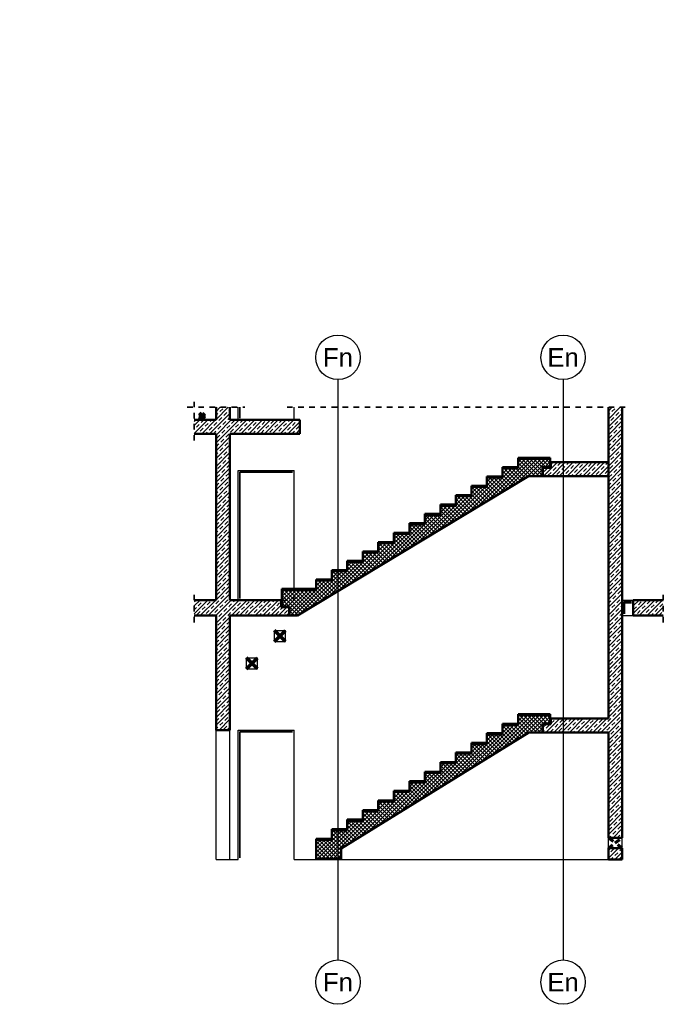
# Model space of a CAD drawing. Header units: millimetres. Extents: x -7.4 to 35.1, y -18.1 to 22.4.
# Tile 30 of 37: x 19.8 to 31.4, y -18.1 to -0.4. Entities that reach past the tile are written whole.
import ezdxf
from ezdxf.enums import TextEntityAlignment as Align

# ---------------------------------------------------------------- set-up
doc = ezdxf.new("R2010")
doc.units = ezdxf.units.MM
doc.linetypes.add('HIDDEN', pattern=[0.375, 0.25, -0.125])
doc.layers.add('Grundebene', color=7, linetype='Continuous', lineweight=20)
doc.styles.add('Arial', font='arial.ttf')
doc.styles.add('Arial Narrow', font='ARIALN.TTF')
doc.dimstyles.new('Radial_Strakon_dimstyle', dxfattribs={"dimtxt": 5.625, "dimasz": 1, "dimexe": 1.25, "dimexo": 0.0625, "dimgap": 1, "dimtad": 0, "dimdec": 5, "dimzin": 12, "dimdsep": 46, "dimtxsty": 'Arial Narrow', "dimblk": 'Arrowhead_Radial_Reverse', "dimsah": 1, "dimcen": 0, "dimse1": 1, "dimse2": 1, "dimclrd": 6, "dimclrt": 3, "dimazin": 0, "dimtfac": 1, "dimtdec": 4, "dimtmove": 0, "dimatfit": 3, "dimldrblk": 'NONE', "dimfxl": 1, "dimtvp": 1, "dimtolj": 1, "dimtzin": 0, "dimlwd": 13, "dimarcsym": 2})
pattern_1 = [(45, (0, 0), (-0.07071068, 0.07071068), [0.075, -0.05]), (45, (-0.03536, 0.03536), (-0.07071068, 0.07071068), [])]
pattern_2 = [(45, (0, 0), (-0.03535534, 0.03535534), []), (135, (0, 0), (-0.03535534, -0.03535534), [])]

# ---------------------------------------------------------------- blocks, each defined once
blk = doc.blocks.new('Arrowhead_Radial_Reverse')
at = {"color": 0, "linetype": 'Continuous', "lineweight": -2}
for p, q in [((0, 0), (-25, 0)), ((0, 0), (-6.2, 1.7)), ((-6.2, -1.7), (0, 0))]:
    blk.add_line(p, q, dxfattribs=at)
blk = doc.blocks.new('*D31')
at = {"color": 6, "linetype": 'Continuous', "lineweight": 13}
blk.add_line((20.268, 2.34), (20.173, 2.024), dxfattribs=at)
at = {"layer": 'Defpoints', "color": 0}
for p in [(20.271, 2.35), (16.539, -10.039)]:
    blk.add_point(p, dxfattribs=at)
at = {"color": 6, "lineweight": 13, "xscale": 0.01, "yscale": 0.01, "zscale": 0.01, "rotation": 73.23244900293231}
blk.add_blockref('Arrowhead_Radial_Reverse', (20.271, 2.35), dxfattribs=at)
at = {"color": 3, "lineweight": 35, "insert": (20.155, 2.164), "char_height": 0.05625, "attachment_point": 5, "rotation": 73.2324, "style": 'Arial Narrow'}
blk.add_mtext('\\A1;R=12.94', dxfattribs=at)
blk = doc.blocks.new('_None')

msp = doc.modelspace()

# ---------------------------------------------------------------- hatches: boundary and pattern name
at = {"layer": 'Grundebene', "lineweight": 13}
h = msp.add_hatch(dxfattribs=at)
h.set_pattern_fill('bB', color=6, scale=0.01, angle=45, style=0, pattern_type=2)
h.set_pattern_definition(pattern_1)
h.paths.add_polyline_path([(23.550443, -7.607645), (23.550443, -7.381131), (23.300443, -7.381131), (23.300443, -7.607645)])
h = msp.add_hatch(dxfattribs=at)
h.set_pattern_fill('bB', color=6, scale=0.01, angle=45, style=0, pattern_type=2)
h.set_pattern_definition(pattern_1)
h.paths.add_polyline_path([(30.627683, -7.607651), (30.627683, -7.381131), (30.377683, -7.381131), (30.377683, -7.607651)])
h = msp.add_hatch(dxfattribs=at)
h.set_pattern_fill('bB', color=6, scale=0.01, angle=45, style=0, pattern_type=2)
h.set_pattern_definition(pattern_1)
h.paths.add_polyline_path([(24.812683, -7.857645), (24.812683, -7.607645), (22.907172, -7.607645), (22.907172, -7.857645)])
h = msp.add_hatch(dxfattribs=at)
h.set_pattern_fill('bB', color=6, scale=0.01, angle=45, style=0, pattern_type=2)
h.set_pattern_definition(pattern_1)
h.paths.add_polyline_path([(30.627783, -7.857645), (30.627783, -7.607645), (30.377783, -7.607645), (30.377783, -7.857645)])
h = msp.add_hatch(dxfattribs=at)
h.set_pattern_fill('bB', color=6, scale=0.01, angle=45, style=0, pattern_type=2)
h.set_pattern_definition(pattern_1)
h.paths.add_polyline_path([(23.550443, -10.857645), (23.550443, -7.857645), (23.300443, -7.857645), (23.300443, -10.857645)])
h = msp.add_hatch(dxfattribs=at)
h.set_pattern_fill('bB', color=6, scale=0.01, angle=45, style=0, pattern_type=2)
h.set_pattern_definition(pattern_1)
h.paths.add_polyline_path([(30.627783, -10.857645), (30.627783, -7.857645), (30.377783, -7.857645), (30.377783, -10.857645)])
h = msp.add_hatch(dxfattribs=at)
h.set_pattern_fill('FT', color=6, scale=0.01, angle=45, style=0, pattern_type=2)
h.set_pattern_definition(pattern_2)
h.paths.add_polyline_path([(29.327683, -8.459619), (29.327683, -8.311619), (28.747683, -8.311619), (28.747683, -8.480619), (28.467683, -8.480619), (28.467683, -8.649619), (28.187683, -8.649619), (28.187683, -8.818619), (27.907683, -8.818619), (27.907683, -8.987619), (27.627683, -8.987619), (27.627683, -9.156619), (27.347683, -9.156619), (27.347683, -9.325619), (27.067683, -9.325619), (27.067683, -9.494619), (26.787683, -9.494619), (26.787683, -9.663619), (26.507683, -9.663619), (26.507683, -9.832619), (26.227683, -9.832619), (26.227683, -10.001619), (25.947683, -10.001619), (25.947683, -10.170619), (25.667683, -10.170619), (25.667683, -10.339619), (25.387683, -10.339619), (25.387683, -10.508619), (25.107683, -10.508619), (25.107683, -10.677619), (24.487683, -10.677619), (24.487683, -10.975619), (24.627683, -10.975619), (24.627683, -11.137619), (24.771297, -11.137619), (28.939818, -8.621619), (29.187683, -8.621619), (29.187683, -8.459619)])
h = msp.add_hatch(dxfattribs=at)
h.set_pattern_fill('bB', color=6, scale=0.01, angle=45, style=0, pattern_type=2)
h.set_pattern_definition(pattern_1)
h.paths.add_polyline_path([(30.377683, -8.621619), (30.377683, -8.371619), (29.337683, -8.371619), (29.337683, -8.471619), (29.197673, -8.471619), (29.197673, -8.621619)])
h = msp.add_hatch(dxfattribs=at)
h.set_pattern_fill('bB', color=6, scale=0.01, angle=45, style=0, pattern_type=2)
h.set_pattern_definition(pattern_1)
h.paths.add_polyline_path([(23.550443, -10.857645), (22.907172, -10.857645), (22.907172, -11.137645), (23.550443, -11.137645)])
h = msp.add_hatch(dxfattribs=at)
h.set_pattern_fill('bB', color=6, scale=0.01, angle=45, style=0, pattern_type=2)
h.set_pattern_definition(pattern_1)
h.paths.add_polyline_path([(24.617683, -11.137645), (24.617683, -10.987645), (24.477683, -10.987645), (24.477683, -10.857645), (23.550443, -10.857645), (23.550443, -11.137645)])
h = msp.add_hatch(dxfattribs=at)
h.set_pattern_fill('bB', color=6, scale=0.01, angle=45, style=0, pattern_type=2)
h.set_pattern_definition(pattern_1)
h.paths.add_polyline_path([(30.627783, -11.137645), (30.627783, -10.857645), (30.377783, -10.857645), (30.377783, -11.137645)])
h = msp.add_hatch(dxfattribs=at)
h.set_pattern_fill('bB', color=6, scale=0.01, angle=45, style=0, pattern_type=2)
h.set_pattern_definition(pattern_1)
h.paths.add_polyline_path([(31.36761, -11.137645), (31.36761, -10.857645), (30.827736, -10.857645), (30.827736, -11.137645)])
h = msp.add_hatch(dxfattribs=at)
h.set_pattern_fill('bB', color=6, scale=0.01, angle=45, style=0, pattern_type=2)
h.set_pattern_definition(pattern_1)
h.paths.add_polyline_path([(23.550443, -13.202652), (23.550443, -11.137645), (23.300443, -11.137645), (23.300443, -13.202652)])
h = msp.add_hatch(dxfattribs=at)
h.set_pattern_fill('bB', color=6, scale=0.01, angle=45, style=0, pattern_type=2)
h.set_pattern_definition(pattern_1)
h.paths.add_polyline_path([(30.627683, -15.144051), (30.627683, -11.137645), (30.377683, -11.137645), (30.377683, -15.144051)])
h = msp.add_hatch(dxfattribs=at)
h.set_pattern_fill('FT', color=6, scale=0.01, angle=45, style=0, pattern_type=2)
h.set_pattern_definition(pattern_2)
h.paths.add_polyline_path([(29.327683, -13.083651), (29.327683, -12.935651), (28.747683, -12.935651), (28.747683, -13.108651), (28.467683, -13.108651), (28.467683, -13.281651), (28.187683, -13.281651), (28.187683, -13.454651), (27.907683, -13.454651), (27.907683, -13.627651), (27.627683, -13.627651), (27.627683, -13.800651), (27.347683, -13.800651), (27.347683, -13.973651), (27.067683, -13.973651), (27.067683, -14.146651), (26.787683, -14.146651), (26.787683, -14.319651), (26.507683, -14.319651), (26.507683, -14.492651), (26.227683, -14.492651), (26.227683, -14.665651), (25.947683, -14.665651), (25.947683, -14.838651), (25.667683, -14.838651), (25.667683, -15.011651), (25.387683, -15.011651), (25.387683, -15.184651), (25.107683, -15.184651), (25.107683, -15.527651), (25.557683, -15.527651), (25.557683, -15.33822), (28.9445, -13.245651), (29.187683, -13.245651), (29.187683, -13.083651)])
h = msp.add_hatch(dxfattribs=at)
h.set_pattern_fill('bB', color=6, scale=0.01, angle=45, style=0, pattern_type=2)
h.set_pattern_definition(pattern_1)
h.paths.add_polyline_path([(30.377683, -12.995619), (29.337683, -12.995619), (29.337683, -13.095619), (29.197673, -13.095619), (29.197673, -13.245619), (30.377683, -13.245619)])
h = msp.add_hatch(dxfattribs=at)
h.set_pattern_fill('bB', color=6, scale=0.01, angle=45, style=0, pattern_type=2)
h.set_pattern_definition(pattern_1)
h.paths.add_polyline_path([(30.627683, -15.537645), (30.627683, -15.331251), (30.377683, -15.331251), (30.377683, -15.537651)])

# ---------------------------------------------------------------- linework, layer by layer
at = {"color": 3, "linetype": 'Continuous', "lineweight": 25}
for p, q in [((25.500443, -6.881131), (25.500443, -17.34881)), ((29.560443, -6.881131), (29.560443, -17.34881))]:
    msp.add_line(p, q, dxfattribs=at)
at = {"color": 2, "linetype": 'HIDDEN', "lineweight": 35, "ltscale": 0.25}
for p, q in [((22.907172, -7.982645), (22.907172, -7.256131)), ((22.782172, -7.381131), (23.823095, -7.381131)), ((24.583095, -7.381131), (30.752683, -7.381131)), ((22.907172, -11.262645), (22.907172, -10.732645)), ((31.36761, -11.262645), (31.36761, -10.732645))]:
    msp.add_line(p, q, dxfattribs=at)
at = {"color": 4, "linetype": 'Continuous', "lineweight": 50}
for p, q in [((23.300443, -7.607645), (23.300443, -7.381131)), ((23.550443, -7.607645), (23.550443, -7.381131)), ((30.377683, -7.607651), (30.377683, -7.381131)), ((30.627683, -7.607651), (30.627683, -7.381131)), ((22.907172, -7.607645), (23.300443, -7.607645)), ((23.550443, -7.607645), (24.812683, -7.607645)), ((24.812683, -7.857645), (24.812683, -7.607645)), ((30.377683, -7.607645), (30.377783, -7.607645)), ((30.377783, -7.857645), (30.377783, -7.607645)), ((30.627683, -7.607645), (30.627783, -7.607645)), ((30.627783, -7.857645), (30.627783, -7.607645)), ((22.907172, -7.857645), (23.300443, -7.857645)), ((23.300443, -10.857645), (23.300443, -7.857645)), ((23.550443, -7.857645), (24.812683, -7.857645)), ((23.550443, -10.857645), (23.550443, -7.857645)), ((30.377783, -10.857645), (30.377783, -7.857645)), ((30.627783, -10.857645), (30.627783, -7.857645)), ((29.197673, -8.621619), (29.197673, -8.471619)), ((29.197683, -8.471619), (29.337683, -8.471619)), ((29.337683, -8.371619), (30.377683, -8.371619)), ((29.337683, -8.471619), (29.337683, -8.371619)), ((30.377683, -8.621619), (30.377683, -8.371619)), ((29.197683, -8.621619), (30.377683, -8.621619)), ((22.907172, -10.857645), (23.300443, -10.857645)), ((23.550443, -10.857645), (24.477683, -10.857645)), ((24.477683, -10.987645), (24.477683, -10.857645)), ((24.477683, -10.987645), (24.617683, -10.987645)), ((24.617683, -11.137645), (24.617683, -10.987645)), ((30.377783, -11.137645), (30.377783, -10.857645)), ((30.627783, -11.137645), (30.627783, -10.857645)), ((30.827736, -10.857645), (31.36761, -10.857645)), ((30.827736, -11.137645), (30.827736, -10.857645)), ((22.907172, -11.137619), (23.300446, -11.137619)), ((23.300443, -13.202652), (23.300443, -11.137645)), ((23.550443, -11.137619), (24.617683, -11.137619)), ((23.550443, -13.202652), (23.550443, -11.137645)), ((30.377683, -11.137619), (30.377783, -11.137619)), ((30.377683, -12.995619), (30.377683, -11.137645)), ((30.627683, -11.137619), (30.627783, -11.137619)), ((30.627683, -15.144051), (30.627683, -11.137645)), ((30.827736, -11.137619), (31.36761, -11.137619)), ((29.197673, -13.095619), (29.337683, -13.095619)), ((29.197673, -13.245619), (29.197673, -13.095619)), ((29.337683, -12.995619), (30.377683, -12.995619)), ((29.337683, -13.095619), (29.337683, -12.995619)), ((23.300446, -13.202651), (23.550446, -13.202651)), ((29.197673, -13.245619), (30.377683, -13.245619)), ((30.377683, -15.144051), (30.377683, -13.245619)), ((30.377683, -15.144051), (30.627683, -15.144051)), ((30.377683, -15.331251), (30.627683, -15.331251)), ((30.377683, -15.537651), (30.377683, -15.331251)), ((30.627683, -15.537645), (30.627683, -15.331251)), ((30.377683, -15.537645), (30.627683, -15.537645))]:
    msp.add_line(p, q, dxfattribs=at)
at = {"color": 3, "linetype": 'HIDDEN', "lineweight": 25, "ltscale": 0.25}
for p, q in [((24.708073, -10.857645), (24.708073, -10.657619)), ((24.487683, -10.857645), (24.708073, -10.857645))]:
    msp.add_line(p, q, dxfattribs=at)
at = {"color": 3, "linetype": 'Continuous', "lineweight": 25}
for centre in [(25.500443, -6.481131), (29.560443, -6.481131), (25.500443, -17.74881), (29.560443, -17.74881)]:
    msp.add_circle(centre, 0.4, dxfattribs=at)
at = {"color": 9, "linetype": 'Continuous', "lineweight": 0}
for centre in [(22.907172, -11.137645), (31.36761, -11.137645)]:
    msp.add_circle(centre, 0.00111, dxfattribs=at)
at = {"layer": 'Grundebene', "color": 3, "linetype": 'Continuous', "lineweight": 25}
for p, q in [((23.698073, -7.607651), (23.698073, -7.381131)), ((24.708073, -7.607651), (24.708073, -7.381131)), ((23.698073, -8.522645), (24.708073, -8.522645)), ((23.698073, -10.857645), (23.698073, -8.522645)), ((24.708073, -10.657619), (24.708073, -8.522645)), ((24.477683, -10.857645), (24.487683, -10.857645)), ((30.627783, -10.857645), (30.827736, -10.857645)), ((30.627783, -11.137619), (30.827736, -11.137619)), ((24.353226, -11.407651), (24.553226, -11.407651)), ((24.353226, -11.607651), (24.353226, -11.407651)), ((24.553226, -11.607651), (24.553226, -11.407651)), ((24.353226, -11.607651), (24.553226, -11.607651)), ((23.849725, -11.897651), (24.049725, -11.897651)), ((23.849725, -12.097651), (23.849725, -11.897651)), ((24.049725, -12.097651), (24.049725, -11.897651)), ((23.849725, -12.097651), (24.049725, -12.097651)), ((23.300443, -15.537652), (23.300443, -13.202652)), ((23.550443, -15.537652), (23.550443, -13.202652)), ((23.697673, -13.202651), (24.707673, -13.202651)), ((23.697673, -15.537651), (23.697673, -13.202651)), ((24.707673, -15.537651), (24.707673, -13.202651)), ((30.377683, -15.145263), (30.377683, -15.144051)), ((30.377683, -15.154504), (30.377683, -15.145263)), ((30.377683, -15.16694), (30.377683, -15.154504)), ((30.377683, -15.182094), (30.377683, -15.16694)), ((30.377683, -15.199383), (30.377683, -15.182094)), ((30.377683, -15.218142), (30.377683, -15.199383)), ((30.377683, -15.237651), (30.377683, -15.218142)), ((30.377683, -15.25716), (30.377683, -15.237651)), ((30.377683, -15.275919), (30.377683, -15.25716)), ((30.627683, -15.145263), (30.627683, -15.144051)), ((30.627683, -15.154504), (30.627683, -15.145263)), ((30.627683, -15.16694), (30.627683, -15.154504)), ((30.627683, -15.182094), (30.627683, -15.16694)), ((30.627683, -15.199383), (30.627683, -15.182094)), ((30.627683, -15.218142), (30.627683, -15.199383)), ((30.627683, -15.237651), (30.627683, -15.218142)), ((30.627683, -15.25716), (30.627683, -15.237651)), ((30.627683, -15.275919), (30.627683, -15.25716)), ((30.377683, -15.293208), (30.377683, -15.275919)), ((30.377683, -15.308362), (30.377683, -15.293208)), ((30.377683, -15.320798), (30.377683, -15.308362)), ((30.377683, -15.330039), (30.377683, -15.320798)), ((30.377683, -15.331251), (30.377683, -15.330039)), ((30.627683, -15.293208), (30.627683, -15.275919)), ((30.627683, -15.308362), (30.627683, -15.293208)), ((30.627683, -15.320798), (30.627683, -15.308362)), ((30.627683, -15.330039), (30.627683, -15.320798)), ((30.627683, -15.331251), (30.627683, -15.330039)), ((23.300446, -15.537645), (23.550446, -15.537645)), ((23.550446, -15.537645), (23.697673, -15.537645)), ((24.707673, -15.537645), (30.377683, -15.537645))]:
    msp.add_line(p, q, dxfattribs=at)
at = {"layer": 'Grundebene', "color": 2, "linetype": 'Continuous', "lineweight": 35}
for p, q in [((23.728073, -7.577651), (23.728073, -7.381131)), ((23.728073, -8.552645), (24.678073, -8.552645)), ((23.728073, -10.827645), (23.728073, -8.552645)), ((23.727673, -13.232651), (24.677673, -13.232651)), ((23.727673, -15.507651), (23.727673, -13.232651))]:
    msp.add_line(p, q, dxfattribs=at)
at = {"layer": 'Grundebene', "color": 1, "linetype": 'HIDDEN', "lineweight": 70, "ltscale": 0.25}
for p, q in [((23.015087, -7.502296), (23.000442, -7.487651)), ((23.000442, -7.587651), (23.015087, -7.573006)), ((23.085797, -7.502296), (23.100442, -7.487651)), ((23.100442, -7.587651), (23.085797, -7.573006)), ((30.627683, -15.33097), (30.377683, -15.144332)), ((30.377683, -15.33097), (30.502683, -15.237651)), ((30.502683, -15.237651), (30.627683, -15.144332))]:
    msp.add_line(p, q, dxfattribs=at)
at = {"layer": 'Grundebene', "color": 1, "linetype": 'Continuous', "lineweight": 70}
for p, q in [((23.085797, -7.573006), (23.015087, -7.502296)), ((23.015087, -7.573006), (23.050442, -7.537651)), ((23.050442, -7.537651), (23.085797, -7.502296)), ((30.657783, -10.887645), (30.797736, -10.887645)), ((30.657783, -11.107645), (30.657783, -10.887645)), ((24.553226, -11.607651), (24.353226, -11.407651)), ((24.353226, -11.607651), (24.453226, -11.507651)), ((24.453226, -11.507651), (24.553226, -11.407651)), ((24.049725, -12.097651), (23.849725, -11.897651)), ((23.849725, -12.097651), (23.949725, -11.997651)), ((23.949725, -11.997651), (24.049725, -11.897651))]:
    msp.add_line(p, q, dxfattribs=at)
at = {"layer": 'Grundebene', "color": 4, "linetype": 'Continuous', "lineweight": 50}
for p, q in [((28.747683, -8.291619), (29.327683, -8.291619)), ((28.747683, -8.311619), (28.747683, -8.291619)), ((28.747683, -8.311619), (29.327683, -8.311619)), ((28.747683, -8.480619), (28.747683, -8.311619)), ((29.327683, -8.311619), (29.327683, -8.291619)), ((29.327683, -8.459619), (29.327683, -8.311619)), ((28.467683, -8.460619), (28.747683, -8.460619)), ((28.467683, -8.480619), (28.467683, -8.460619)), ((28.467683, -8.480619), (28.747683, -8.480619)), ((28.467683, -8.649619), (28.467683, -8.480619)), ((29.187683, -8.459619), (29.327683, -8.459619)), ((29.187683, -8.621619), (29.187683, -8.459619)), ((24.771297, -11.137619), (28.939818, -8.621619)), ((28.187683, -8.629619), (28.467683, -8.629619)), ((28.187683, -8.649619), (28.187683, -8.629619)), ((28.187683, -8.649619), (28.467683, -8.649619)), ((28.187683, -8.818619), (28.187683, -8.649619)), ((28.939818, -8.621619), (29.187683, -8.621619)), ((27.907683, -8.798619), (28.187683, -8.798619)), ((27.907683, -8.818619), (27.907683, -8.798619)), ((27.907683, -8.818619), (28.187683, -8.818619)), ((27.907683, -8.987619), (27.907683, -8.818619)), ((27.627683, -8.967619), (27.907683, -8.967619)), ((27.627683, -8.987619), (27.627683, -8.967619)), ((27.627683, -8.987619), (27.907683, -8.987619)), ((27.627683, -9.156619), (27.627683, -8.987619)), ((27.347683, -9.136619), (27.627683, -9.136619)), ((27.347683, -9.156619), (27.347683, -9.136619)), ((27.347683, -9.156619), (27.627683, -9.156619)), ((27.347683, -9.325619), (27.347683, -9.156619)), ((27.067683, -9.305619), (27.347683, -9.305619)), ((27.067683, -9.325619), (27.067683, -9.305619)), ((27.067683, -9.325619), (27.347683, -9.325619)), ((27.067683, -9.494619), (27.067683, -9.325619)), ((26.787683, -9.474619), (27.067683, -9.474619)), ((26.787683, -9.494619), (26.787683, -9.474619)), ((26.787683, -9.494619), (27.067683, -9.494619)), ((26.787683, -9.663619), (26.787683, -9.494619)), ((26.507683, -9.643619), (26.787683, -9.643619)), ((26.507683, -9.663619), (26.507683, -9.643619)), ((26.507683, -9.663619), (26.787683, -9.663619)), ((26.507683, -9.832619), (26.507683, -9.663619)), ((26.227683, -9.812619), (26.507683, -9.812619)), ((26.227683, -9.832619), (26.227683, -9.812619)), ((26.227683, -9.832619), (26.507683, -9.832619)), ((26.227683, -10.001619), (26.227683, -9.832619)), ((25.947683, -9.981619), (26.227683, -9.981619)), ((25.947683, -10.001619), (25.947683, -9.981619)), ((25.947683, -10.001619), (26.227683, -10.001619)), ((25.947683, -10.170619), (25.947683, -10.001619)), ((25.667683, -10.150619), (25.947683, -10.150619)), ((25.667683, -10.170619), (25.667683, -10.150619)), ((25.667683, -10.170619), (25.947683, -10.170619)), ((25.667683, -10.339619), (25.667683, -10.170619)), ((25.387683, -10.319619), (25.667683, -10.319619)), ((25.387683, -10.339619), (25.387683, -10.319619)), ((25.387683, -10.339619), (25.667683, -10.339619)), ((25.387683, -10.508619), (25.387683, -10.339619)), ((25.107683, -10.488619), (25.387683, -10.488619)), ((25.107683, -10.508619), (25.107683, -10.488619)), ((25.107683, -10.508619), (25.387683, -10.508619)), ((25.107683, -10.677619), (25.107683, -10.508619)), ((24.487683, -10.657619), (25.107683, -10.657619)), ((24.487683, -10.677619), (24.487683, -10.657619)), ((24.487683, -10.677619), (25.107683, -10.677619)), ((24.487683, -10.975619), (24.487683, -10.677619)), ((24.487683, -10.975619), (24.627683, -10.975619)), ((24.627683, -11.137619), (24.627683, -10.975619)), ((24.627683, -11.137619), (24.771297, -11.137619)), ((28.747683, -12.915651), (29.327683, -12.915651)), ((28.747683, -12.935651), (28.747683, -12.915651)), ((28.747683, -12.935651), (29.327683, -12.935651)), ((28.747683, -13.108651), (28.747683, -12.935651)), ((29.327683, -12.935651), (29.327683, -12.915651)), ((29.327683, -13.083651), (29.327683, -12.935651)), ((28.467683, -13.088651), (28.747683, -13.088651)), ((28.467683, -13.108651), (28.467683, -13.088651)), ((28.467683, -13.108651), (28.747683, -13.108651)), ((28.467683, -13.281651), (28.467683, -13.108651)), ((29.187683, -13.083651), (29.327683, -13.083651)), ((29.187683, -13.245651), (29.187683, -13.083651)), ((25.557683, -15.33822), (28.9445, -13.245651)), ((28.187683, -13.261651), (28.467683, -13.261651)), ((28.187683, -13.281651), (28.187683, -13.261651)), ((28.187683, -13.281651), (28.467683, -13.281651)), ((28.187683, -13.454651), (28.187683, -13.281651)), ((28.9445, -13.245619), (29.187683, -13.245619)), ((27.907683, -13.434651), (28.187683, -13.434651)), ((27.907683, -13.454651), (27.907683, -13.434651)), ((27.907683, -13.454651), (28.187683, -13.454651)), ((27.907683, -13.627651), (27.907683, -13.454651)), ((27.627683, -13.607651), (27.907683, -13.607651)), ((27.627683, -13.627651), (27.627683, -13.607651)), ((27.627683, -13.627651), (27.907683, -13.627651)), ((27.627683, -13.800651), (27.627683, -13.627651)), ((27.347683, -13.780651), (27.627683, -13.780651)), ((27.347683, -13.800651), (27.347683, -13.780651)), ((27.347683, -13.800651), (27.627683, -13.800651)), ((27.347683, -13.973651), (27.347683, -13.800651)), ((27.067683, -13.953651), (27.347683, -13.953651)), ((27.067683, -13.973651), (27.067683, -13.953651)), ((27.067683, -13.973651), (27.347683, -13.973651)), ((27.067683, -14.146651), (27.067683, -13.973651)), ((26.787683, -14.126651), (27.067683, -14.126651)), ((26.787683, -14.146651), (26.787683, -14.126651)), ((26.787683, -14.146651), (27.067683, -14.146651)), ((26.787683, -14.319651), (26.787683, -14.146651)), ((26.507683, -14.299651), (26.787683, -14.299651)), ((26.507683, -14.319651), (26.507683, -14.299651)), ((26.507683, -14.319651), (26.787683, -14.319651)), ((26.507683, -14.492651), (26.507683, -14.319651)), ((26.227683, -14.472651), (26.507683, -14.472651)), ((26.227683, -14.492651), (26.227683, -14.472651)), ((26.227683, -14.492651), (26.507683, -14.492651)), ((26.227683, -14.665651), (26.227683, -14.492651)), ((25.947683, -14.645651), (26.227683, -14.645651)), ((25.947683, -14.665651), (25.947683, -14.645651)), ((25.947683, -14.665651), (26.227683, -14.665651)), ((25.947683, -14.838651), (25.947683, -14.665651)), ((25.667683, -14.818651), (25.947683, -14.818651)), ((25.667683, -14.838651), (25.667683, -14.818651)), ((25.667683, -14.838651), (25.947683, -14.838651)), ((25.667683, -15.011651), (25.667683, -14.838651)), ((25.387683, -14.991651), (25.667683, -14.991651)), ((25.387683, -15.011651), (25.387683, -14.991651)), ((25.387683, -15.011651), (25.667683, -15.011651)), ((25.387683, -15.184651), (25.387683, -15.011651)), ((25.107683, -15.164651), (25.387683, -15.164651)), ((25.107683, -15.184651), (25.107683, -15.164651)), ((25.107683, -15.184651), (25.387683, -15.184651)), ((25.107683, -15.527651), (25.107683, -15.184651)), ((25.557683, -15.527651), (25.557683, -15.33822)), ((25.107683, -15.527651), (25.557683, -15.527651))]:
    msp.add_line(p, q, dxfattribs=at)
at = {"layer": 'Grundebene', "color": 3, "linetype": 'Continuous', "lineweight": 25}
msp.add_circle((23.050442, -7.537651), 0.05, dxfattribs=at)

# ---------------------------------------------------------------- texts
at = {"color": 1, "lineweight": 70, "style": 'Arial'}
for s, p in [('Fn', (25.500443, -6.481131)), ('En', (29.560443, -6.481131)), ('Fn', (25.500443, -17.74881)), ('En', (29.560443, -17.74881))]:
    msp.add_text(s, height=0.331549, dxfattribs=at).set_placement(p, align=Align.MIDDLE_CENTER)

# ---------------------------------------------------------------- dimensions: what is measured, and where the dimension line sits
at = {"lineweight": 35}
dim = msp.add_radius_dim(center=(16.538502, -10.038543), mpoint=(20.271115, 2.349822), text='R=12.94', dimstyle='Radial_Strakon_dimstyle', override={"dimscale": 0.01, "dimtxt": 5.625, "dimasz": 1, "dimtad": 0, "dimjust": 4, "dimtih": 0, "dimtoh": 0, "dimdec": 2, "dimdsep": 46, "dimtxsty": 'Arial Narrow', "dimsah": 0, "dimclrd": 6, "dimclrt": 3, "dimtix": 1, "dimtofl": 0, "dimtmove": 0, "dimatfit": 3, "dimfxl": 1, "dimfxlon": 1, "dimlwd": 13}, dxfattribs=at)
dim.commit()
dim.dimension.update_dxf_attribs({"geometry": '*D31', "text_midpoint": (20.21, 2.146985), "dimtype": 164})

doc.saveas('drawing.dxf')
